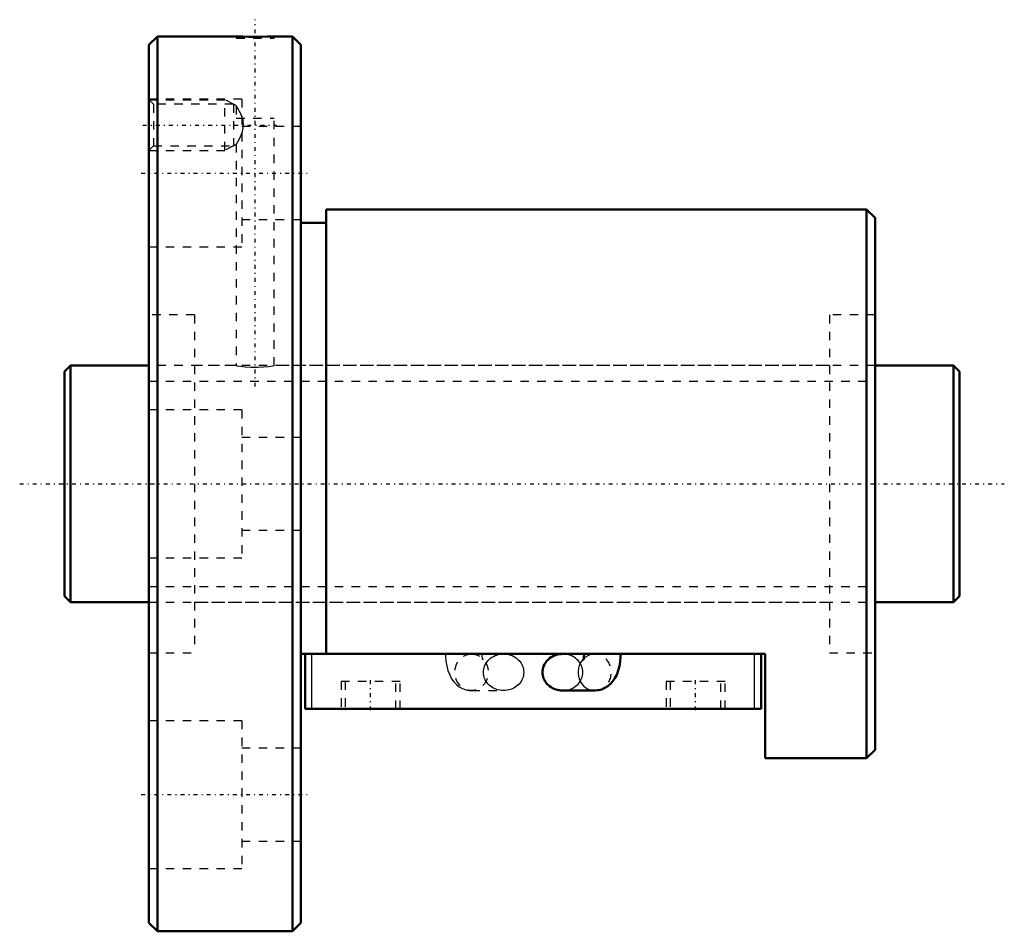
# Model space of a CAD drawing. Header units: millimetres. Extents: x -5 to 111, y -53 to 55.
import ezdxf

# ---------------------------------------------------------------- set-up
doc = ezdxf.new("R2010")
doc.units = ezdxf.units.MM
doc.linetypes.add('Center', pattern=[1.5, 0.45, -0.5, 0.05, -0.5])
doc.linetypes.add('Dashed', pattern=[2, 1, -1])
for name, color, linetype, lineweight in [('2d ConnectionPoints', 7, 'Continuous', 50), ('AM_0', 7, 'Continuous', 50), ('AM_4', 3, 'Continuous', 25), ('AM_5', 3, 'Continuous', 25), ('AM_7', 7, 'Center', 25), ('AM_9', 6, 'Dashed', 25)]:
    doc.layers.add(name, color=color, linetype=linetype, lineweight=lineweight)

# ---------------------------------------------------------------- blocks, each defined once
blk = doc.blocks.new('1_BNF_2810_2_5RR_Nut_0_in_BNF2810V_2_5RRG1_106LC0_000_rev_4')
at = {"layer": 'AM_0'}
for p, q in [((11, 53), (10, 52)), ((11, 53), (11, -53)), ((20.35, 53), (11, 53)), ((27, 53), (24.82, 53)), ((27, 53), (27, -53)), ((28, 52), (27, 53)), ((10, 52), (10, -52)), ((28, 52), (28, -52)), ((95, 32.5), (31, 32.5)), ((31, 32.5), (31, -20.15)), ((95, 32.5), (95, -32.5)), ((96, 31.5), (95, 32.5)), ((96, 31.5), (96, -31.5)), ((31, 30.9), (28, 30.9)), ((83, -20.15), (28, -20.15)), ((28.5, -26.65), (28.5, -20.15)), ((61.54, -20.15), (59, -20.15)), ((82.5, -26.65), (82.5, -20.15)), ((83, -32.5), (83, -20.15)), ((59, -24.48), (62.79, -24.48)), ((82.5, -26.65), (28.5, -26.65)), ((83, -32.5), (95, -32.5)), ((95, -32.5), (96, -31.5)), ((10, -52), (11, -53)), ((27, -53), (28, -52)), ((11, -53), (27, -53))]:
    blk.add_line(p, q, dxfattribs=at)
for points in [[(24.85, 53), (24.79, 53), (24.5, 52.99), (23.99, 52.97), (23.32, 52.96), (22.58, 52.95), (21.84, 52.96), (21.18, 52.97), (20.68, 52.99), (20.4, 53), (20.35, 53)], [(59, -20.15), (58.79, -20.16), (58.58, -20.18), (58.38, -20.22), (58.18, -20.28), (57.99, -20.35), (57.8, -20.44), (57.63, -20.54), (57.46, -20.66), (57.31, -20.79), (57.17, -20.92), (57.04, -21.07), (56.93, -21.23), (56.83, -21.4), (56.75, -21.58), (56.69, -21.76), (56.64, -21.94), (56.62, -22.13), (56.61, -22.32)], [(61.54, -20.15), (61.54, -20.27), (61.52, -20.5), (61.49, -20.67), (61.46, -20.79), (61.44, -20.84), (61.44, -20.84)], [(62.79, -24.48), (63.21, -24.45), (63.62, -24.34), (64, -24.18), (64.35, -23.96), (64.66, -23.69), (64.94, -23.38), (65.18, -23.02), (65.4, -22.61), (65.58, -22.12), (65.72, -21.59), (65.82, -21.03), (65.86, -20.48), (65.87, -20.15)], [(56.61, -22.32), (56.62, -22.51), (56.64, -22.69), (56.69, -22.88), (56.75, -23.06), (56.83, -23.23), (56.93, -23.4), (57.04, -23.56), (57.17, -23.71), (57.31, -23.85), (57.46, -23.98), (57.63, -24.09), (57.8, -24.19), (57.99, -24.28), (58.18, -24.35), (58.38, -24.41), (58.58, -24.45), (58.79, -24.47), (59, -24.48)]]:
    blk.add_lwpolyline(points, dxfattribs=at)
at = {"layer": 'AM_4'}
for p, q in [((29.3, -26.65), (29.3, -20.15)), ((81.7, -26.65), (81.7, -20.15))]:
    blk.add_line(p, q, dxfattribs=at)
blk.add_ellipse((62.79, -22.32), major_axis=(0, 2.17), ratio=0.906308, start_param=0.733183, end_param=3.154909, dxfattribs=at)
at = {"layer": 'AM_5', "linetype": 'Dashed'}
for p, q in [((10, 45.5), (19, 45.5)), ((19, 39.5), (19, 45.5)), ((20, 44.96), (19, 45.5)), ((20, 40.04), (19, 39.5)), ((10, 39.5), (19, 39.5))]:
    blk.add_line(p, q, dxfattribs=at)
at = {"layer": 'AM_7'}
for p, q in [((22.6, 11.53), (22.6, 54.98)), ((9.28, 42.5), (25.12, 42.5)), ((9.1, 36.81), (28.9, 36.81)), ((36.25, -26.81), (36.25, -23.24)), ((74.75, -26.81), (74.75, -23.24)), ((9.1, -36.81), (28.9, -36.81))]:
    blk.add_line(p, q, dxfattribs=at)
at = {"layer": 'AM_9'}
for p, q in [((20.35, 53), (20.35, 52.8)), ((20.35, 52.8), (24.85, 52.8)), ((24.85, 52.8), (24.85, 53)), ((21, 45.56), (10, 45.56)), ((10.54, 44.96), (10, 45.5)), ((21, 45.56), (21, 28.06)), ((20, 44.96), (10.54, 44.96)), ((10.54, 44.96), (10.54, 40.04)), ((20, 44.96), (20, 40.04)), ((20.36, 44.76), (20, 44.96)), ((20.35, 44.75), (20.35, 43.3)), ((20.35, 43.3), (24.85, 43.3)), ((24.85, 14), (24.85, 43.3)), ((28, 42.31), (21, 42.31)), ((10, 39.5), (10.54, 40.04)), ((10.54, 40.04), (20, 40.04)), ((20, 40.04), (20.36, 40.24)), ((20.35, 40.25), (20.35, 14)), ((21, 31.31), (28, 31.31)), ((10, 28.06), (21, 28.06)), ((15.4, 20), (10, 20)), ((15.4, 20), (15.4, -20)), ((90.6, 20), (90.6, -20)), ((96, 20), (90.6, 20)), ((20.35, 14), (15.4, 14)), ((90.6, 14), (24.82, 14)), ((21, 8.75), (10, 8.75)), ((21, 8.75), (21, -8.75)), ((28, 5.5), (21, 5.5)), ((21, -5.5), (28, -5.5)), ((10, -8.75), (21, -8.75)), ((15.4, -14), (90.6, -14)), ((10, -20), (15.4, -20)), ((48.21, -20.15), (48.27, -20.15)), ((52, -20.15), (48.21, -20.15)), ((48.27, -20.15), (48.34, -20.16)), ((62.79, -20.15), (61.54, -20.15)), ((90.6, -20), (96, -20)), ((39.75, -23.4), (32.75, -23.4)), ((32.75, -23.4), (32.75, -26.65)), ((33.25, -23.4), (33.25, -26.65)), ((39.25, -26.65), (39.25, -23.4)), ((39.75, -26.65), (39.75, -23.4)), ((48.21, -24.48), (52, -24.48)), ((78.25, -23.4), (71.25, -23.4)), ((71.25, -23.4), (71.25, -26.65)), ((71.75, -23.4), (71.75, -26.65)), ((77.75, -26.65), (77.75, -23.4)), ((78.25, -26.65), (78.25, -23.4)), ((21, -28.06), (10, -28.06)), ((21, -28.06), (21, -45.56)), ((28, -31.31), (21, -31.31)), ((21, -42.31), (28, -42.31)), ((10, -45.56), (21, -45.56))]:
    blk.add_line(p, q, dxfattribs=at)
for points in [[(21.09, 43.3), (20.89, 43.81), (20.73, 44.12), (20.58, 44.4), (20.42, 44.65), (20.35, 44.76), (20.35, 44.76)], [(20.35, 40.24), (20.35, 40.24), (20.41, 40.33), (20.57, 40.59), (20.84, 41.09), (21.1, 41.74), (21.22, 42.4), (21.15, 43.08), (21.09, 43.3)], [(20.35, 14), (20.47, 13.98), (20.83, 13.93), (21.39, 13.87), (22.09, 13.83), (22.85, 13.82), (23.56, 13.85), (24.18, 13.91), (24.62, 13.96), (24.83, 14), (24.85, 14)], [(45.13, -20.15), (45.13, -20.45), (45.18, -21.01), (45.27, -21.55), (45.41, -22.1), (45.62, -22.64), (45.85, -23.08), (46.12, -23.46), (46.43, -23.78), (46.76, -24.04), (47.13, -24.24), (47.52, -24.39), (47.94, -24.47), (48.21, -24.48)], [(48.34, -20.16), (48.56, -20.19), (48.71, -20.22)], [(48.71, -20.22), (48.88, -20.28), (49.01, -20.34)], [(49.56, -20.84), (49.55, -20.82), (49.53, -20.74), (49.5, -20.6), (49.47, -20.41), (49.46, -20.18), (49.46, -20.15)], [(49.46, -20.69), (49.47, -20.71), (49.54, -20.8), (49.56, -20.84), (49.56, -20.84)], [(49.61, -22.32), (49.62, -22.13), (49.65, -21.94), (49.69, -21.76), (49.76, -21.58), (49.84, -21.4), (49.93, -21.23), (50.05, -21.07), (50.17, -20.92), (50.31, -20.79), (50.47, -20.66), (50.63, -20.54), (50.81, -20.44), (50.99, -20.35), (51.19, -20.28), (51.38, -20.22), (51.59, -20.18), (51.79, -20.16), (52, -20.15)], [(52, -20.15), (52.21, -20.16), (52.42, -20.18), (52.62, -20.22), (52.82, -20.28), (53.01, -20.35), (53.2, -20.44), (53.37, -20.54), (53.54, -20.66), (53.69, -20.79), (53.83, -20.92), (53.96, -21.07), (54.07, -21.23), (54.17, -21.4), (54.25, -21.58), (54.31, -21.76), (54.36, -21.94), (54.38, -22.13), (54.39, -22.32), (54.38, -22.51), (54.36, -22.69), (54.31, -22.88), (54.25, -23.06), (54.17, -23.23), (54.07, -23.4), (53.96, -23.56), (53.83, -23.71), (53.69, -23.85), (53.54, -23.98), (53.37, -24.09), (53.2, -24.19), (53.01, -24.28), (52.82, -24.35), (52.62, -24.41), (52.42, -24.45), (52.21, -24.47), (52, -24.48)], [(59, -24.48), (59.21, -24.47), (59.41, -24.45), (59.62, -24.41), (59.81, -24.35), (60.01, -24.28), (60.19, -24.19), (60.37, -24.09), (60.53, -23.98), (60.69, -23.85), (60.83, -23.71), (60.95, -23.56), (61.07, -23.4), (61.16, -23.23), (61.24, -23.06), (61.31, -22.88), (61.35, -22.69), (61.38, -22.51), (61.39, -22.32), (61.38, -22.13), (61.35, -21.94), (61.31, -21.76), (61.24, -21.58), (61.16, -21.4), (61.07, -21.23), (60.95, -21.07), (60.83, -20.92), (60.69, -20.79), (60.53, -20.66), (60.37, -20.54), (60.19, -20.44), (60.01, -20.35), (59.81, -20.28), (59.62, -20.22), (59.41, -20.18), (59.21, -20.16), (59, -20.15)], [(61.44, -20.84), (61.45, -20.83), (61.49, -20.76), (61.59, -20.64), (61.76, -20.49), (62.01, -20.33), (62.19, -20.26)], [(62.19, -20.26), (62.31, -20.22), (62.65, -20.16), (62.79, -20.15)], [(52, -24.48), (51.79, -24.47), (51.59, -24.45), (51.38, -24.41), (51.19, -24.35), (50.99, -24.28), (50.81, -24.19), (50.63, -24.09), (50.47, -23.98), (50.31, -23.85), (50.17, -23.71), (50.05, -23.56), (49.93, -23.4), (49.84, -23.23), (49.76, -23.06), (49.69, -22.88), (49.65, -22.69), (49.62, -22.51), (49.61, -22.32)]]:
    blk.add_lwpolyline(points, dxfattribs=at)
blk.add_ellipse((48.21, -22.32), major_axis=(0, 2.17), ratio=0.906308, dxfattribs=at)
for start_param, end_param in [(0.660589, 0.733183), (3.154909, 6.594883)]:
    blk.add_ellipse((62.79, -22.32), major_axis=(0, 2.17), ratio=0.906308, start_param=start_param, end_param=end_param, dxfattribs=at)
blk = doc.blocks.new('2_BNF_2810_2_5RR000_Shaft_0_in_BNF2810V_2_5RRG1_106LC0_000_rev_4')
at = {"layer": 'AM_0'}
for p, q in [((0.7, 14), (0, 13.3)), ((0.7, 14), (0.7, -14)), ((10, 14), (0.7, 14)), ((105.3, 14), (96, 14)), ((106, 13.3), (105.3, 14)), ((105.3, 14), (105.3, -14)), ((0, 13.3), (0, -13.3)), ((106, 13.3), (106, -13.3)), ((0, -13.3), (0.7, -14)), ((105.3, -14), (106, -13.3)), ((0.7, -14), (10, -14)), ((96, -14), (105.3, -14))]:
    blk.add_line(p, q, dxfattribs=at)
at = {"layer": 'AM_5', "linetype": 'Dashed'}
for p, q in [((10, 12.1595), (96, 12.1595)), ((10, -12.1595), (96, -12.1595))]:
    blk.add_line(p, q, dxfattribs=at)
at = {"layer": 'AM_7'}
blk.add_line((-5.3, 0), (111.3, 0), dxfattribs=at)
at = {"layer": 'AM_9'}
for p, q in [((96, 14), (10, 14)), ((10, -14), (96, -14))]:
    blk.add_line(p, q, dxfattribs=at)

msp = doc.modelspace()

# ---------------------------------------------------------------- linework, layer by layer
at = {"layer": '2d ConnectionPoints'}
for p in [(0, 0), (10, 0)]:
    msp.add_point(p, dxfattribs=at)

# ---------------------------------------------------------------- block references
for name in ['1_BNF_2810_2_5RR_Nut_0_in_BNF2810V_2_5RRG1_106LC0_000_rev_4', '2_BNF_2810_2_5RR000_Shaft_0_in_BNF2810V_2_5RRG1_106LC0_000_rev_4']:
    msp.add_blockref(name, (0, 0))

doc.saveas('drawing.dxf')
